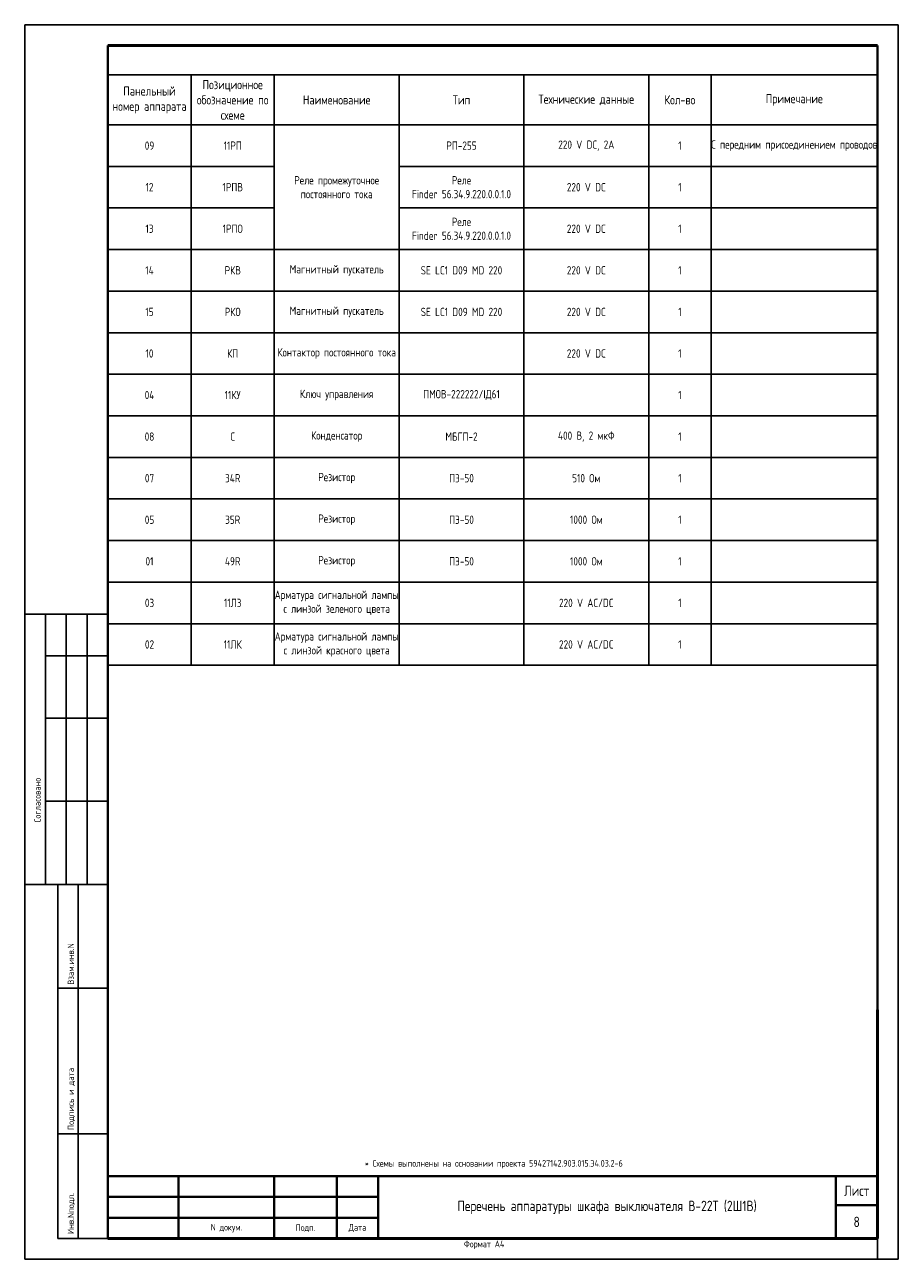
# Model space of a CAD drawing. Header units: millimetres. Extents: x 3972 to 7513, y 1417 to 2199.
# Tile 19 of 19: x 7208 to 7418, y 1779 to 2076. Entities that reach past the tile are written whole.
import ezdxf

# ---------------------------------------------------------------- set-up
doc = ezdxf.new("R2010")
doc.units = ezdxf.units.MM
doc.layers.add('основная 0.5', color=7, linetype='Continuous', lineweight=50)
doc.styles.add('SIMPLEX', font='GOST.ttf', dxfattribs={"height": 5})

msp = doc.modelspace()

# ---------------------------------------------------------------- linework, layer by layer
for p, q in [((7418.44, 2075.56), (7208.44, 2075.56)), ((7208.44, 2075.56), (7208.44, 1778.56)), ((7418.44, 1778.56), (7418.44, 2075.56)), ((7228.44, 2063.47), (7248.44, 2063.47)), ((7248.44, 2063.47), (7268.44, 2063.47)), ((7248.44, 2063.47), (7248.44, 2051.47)), ((7268.44, 2063.47), (7298.44, 2063.47)), ((7268.44, 2063.47), (7268.44, 2051.47)), ((7298.44, 2063.47), (7298.44, 2051.47)), ((7298.44, 2063.47), (7328.44, 2063.47)), ((7328.44, 2063.47), (7358.44, 2063.47)), ((7328.44, 2063.47), (7328.44, 2051.47)), ((7358.44, 2063.47), (7373.44, 2063.47)), ((7358.44, 2063.47), (7358.44, 2051.47)), ((7373.44, 2063.47), (7413.44, 2063.47)), ((7373.44, 2063.47), (7373.44, 2051.47)), ((7228.44, 2051.47), (7413.44, 2051.47)), ((7228.44, 2051.47), (7248.44, 2051.47)), ((7248.44, 2051.47), (7268.44, 2051.47)), ((7248.44, 2051.47), (7248.44, 2041.47)), ((7268.44, 2051.47), (7298.44, 2051.47)), ((7268.44, 2051.47), (7268.44, 2041.47)), ((7298.44, 2051.47), (7298.44, 2041.47)), ((7298.44, 2051.47), (7328.44, 2051.47)), ((7328.44, 2051.47), (7358.44, 2051.47)), ((7328.44, 2051.47), (7328.44, 2041.47)), ((7358.44, 2051.47), (7373.44, 2051.47)), ((7358.44, 2051.47), (7358.44, 2041.47)), ((7373.44, 2051.47), (7413.44, 2051.47)), ((7373.44, 2051.47), (7373.44, 2041.47)), ((7228.44, 2041.47), (7268.44, 2041.47)), ((7248.44, 2041.47), (7248.44, 2031.47)), ((7268.44, 2041.47), (7268.44, 2031.47)), ((7298.44, 2041.47), (7413.44, 2041.47)), ((7298.44, 2041.47), (7298.44, 2031.47)), ((7328.44, 2041.47), (7328.44, 2031.47)), ((7358.44, 2041.47), (7358.44, 2031.47)), ((7373.44, 2041.47), (7373.44, 2031.47)), ((7228.44, 2031.47), (7268.44, 2031.47)), ((7248.44, 2031.47), (7248.44, 2021.47)), ((7268.44, 2031.47), (7268.44, 2021.47)), ((7298.44, 2031.47), (7298.44, 2021.47)), ((7298.44, 2031.47), (7413.44, 2031.47)), ((7328.44, 2031.47), (7328.44, 2021.47)), ((7358.44, 2031.47), (7358.44, 2021.47)), ((7373.44, 2031.47), (7373.44, 2021.47)), ((7228.44, 2021.47), (7413.44, 2021.47)), ((7248.44, 2021.47), (7248.44, 2011.47)), ((7268.44, 2021.47), (7268.44, 2011.47)), ((7298.44, 2021.47), (7298.44, 2011.47)), ((7328.44, 2021.47), (7328.44, 2011.47)), ((7358.44, 2021.47), (7358.44, 2011.47)), ((7373.44, 2021.47), (7373.44, 2011.47)), ((7228.44, 2011.47), (7413.44, 2011.47)), ((7248.44, 2011.47), (7248.44, 2001.47)), ((7268.44, 2011.47), (7268.44, 2001.47)), ((7298.44, 2011.47), (7298.44, 2001.47)), ((7328.44, 2011.47), (7328.44, 2001.47)), ((7358.44, 2011.47), (7358.44, 2001.47)), ((7373.44, 2011.47), (7373.44, 2001.47)), ((7228.44, 2001.47), (7413.44, 2001.47)), ((7248.44, 2001.47), (7248.44, 1991.47)), ((7268.44, 2001.47), (7268.44, 1991.47)), ((7298.44, 2001.47), (7298.44, 1991.47)), ((7328.44, 2001.47), (7328.44, 1991.47)), ((7358.44, 2001.47), (7358.44, 1991.47)), ((7373.44, 2001.47), (7373.44, 1991.47)), ((7228.44, 1991.47), (7413.44, 1991.47)), ((7248.44, 1991.47), (7248.44, 1981.47)), ((7268.44, 1991.47), (7268.44, 1981.47)), ((7298.44, 1991.47), (7298.44, 1981.47)), ((7328.44, 1991.47), (7328.44, 1981.47)), ((7358.44, 1991.47), (7358.44, 1981.47)), ((7373.44, 1991.47), (7373.44, 1981.47)), ((7228.44, 1981.47), (7413.44, 1981.47)), ((7248.44, 1981.47), (7248.44, 1971.47)), ((7268.44, 1981.47), (7268.44, 1971.47)), ((7298.44, 1981.47), (7298.44, 1971.47)), ((7328.44, 1981.47), (7328.44, 1971.47)), ((7358.44, 1981.47), (7358.44, 1971.47)), ((7373.44, 1981.47), (7373.44, 1971.47)), ((7228.44, 1971.47), (7413.44, 1971.47)), ((7248.44, 1971.47), (7248.44, 1961.47)), ((7268.44, 1971.47), (7268.44, 1961.47)), ((7298.44, 1971.47), (7298.44, 1961.47)), ((7328.44, 1971.47), (7328.44, 1961.47)), ((7358.44, 1971.47), (7358.44, 1961.47)), ((7373.44, 1971.47), (7373.44, 1961.47)), ((7228.44, 1961.47), (7413.44, 1961.47)), ((7248.44, 1961.47), (7248.44, 1951.47)), ((7268.44, 1961.47), (7268.44, 1951.47)), ((7298.44, 1961.47), (7298.44, 1951.47)), ((7328.44, 1961.47), (7328.44, 1951.47)), ((7358.44, 1961.47), (7358.44, 1951.47)), ((7373.44, 1961.47), (7373.44, 1951.47)), ((7228.44, 1951.47), (7413.44, 1951.47)), ((7248.44, 1951.47), (7248.44, 1941.47)), ((7268.44, 1951.47), (7268.44, 1941.47)), ((7298.44, 1951.47), (7298.44, 1941.47)), ((7328.44, 1951.47), (7328.44, 1941.47)), ((7358.44, 1951.47), (7358.44, 1941.47)), ((7373.44, 1951.47), (7373.44, 1941.47)), ((7228.44, 1941.47), (7413.44, 1941.47)), ((7248.44, 1941.47), (7248.44, 1931.47)), ((7268.44, 1941.47), (7268.44, 1931.47)), ((7298.44, 1941.47), (7298.44, 1931.47)), ((7328.44, 1941.47), (7328.44, 1931.47)), ((7358.44, 1941.47), (7358.44, 1931.47)), ((7373.44, 1941.47), (7373.44, 1931.47)), ((7228.44, 1933.75), (7208.44, 1933.75)), ((7213.44, 1868.75), (7213.44, 1933.75)), ((7218.44, 1868.75), (7218.44, 1933.75)), ((7223.44, 1868.75), (7223.44, 1933.75)), ((7228.44, 1931.47), (7413.44, 1931.47)), ((7248.44, 1931.47), (7248.44, 1921.47)), ((7268.44, 1931.47), (7268.44, 1921.47)), ((7298.44, 1931.47), (7298.44, 1921.47)), ((7328.44, 1931.47), (7328.44, 1921.47)), ((7358.44, 1931.47), (7358.44, 1921.47)), ((7373.44, 1931.47), (7373.44, 1921.47)), ((7213.44, 1923.75), (7228.44, 1923.75)), ((7228.44, 1921.47), (7413.44, 1921.47)), ((7213.44, 1908.75), (7228.44, 1908.75)), ((7213.44, 1888.75), (7228.44, 1888.75)), ((7208.44, 1868.75), (7228.44, 1868.75)), ((7216.44, 1783.56), (7216.44, 1868.75)), ((7221.31, 1783.56), (7221.31, 1868.75)), ((7216.44, 1843.75), (7228.44, 1843.75)), ((7216.44, 1808.75), (7228.44, 1808.75)), ((7216.44, 1783.56), (7228.44, 1783.56)), ((7413.44, 1778.56), (7413.44, 1783.56)), ((7208.44, 1778.56), (7418.44, 1778.56))]:
    msp.add_line(p, q)
at = {"lineweight": 40}
for p, q in [((7413.44, 2070.56), (7413.44, 1783.56)), ((7228.44, 1798.55), (7293.44, 1798.55)), ((7403.44, 1798.56), (7403.44, 1783.56)), ((7228.44, 1793.55), (7293.44, 1793.55)), ((7403.44, 1791.56), (7413.44, 1791.56)), ((7228.44, 1788.55), (7293.44, 1788.55)), ((7228.44, 1783.56), (7413.44, 1783.56))]:
    msp.add_line(p, q, dxfattribs=at)
at = {"layer": 'основная 0.5', "lineweight": 40}
for p, q in [((7228.44, 1783.56), (7228.44, 2070.56)), ((7245.44, 1783.56), (7245.44, 1798.55)), ((7268.44, 1783.56), (7268.44, 1798.55)), ((7283.44, 1783.56), (7283.44, 1798.55)), ((7293.44, 1783.56), (7293.44, 1798.56)), ((7293.44, 1798.56), (7413.44, 1798.56))]:
    msp.add_line(p, q, dxfattribs=at)
at = {"layer": 'основная 0.5', "color": 0}
for p, q in [((7228.44, 2070.56), (7413.44, 2070.56)), ((7413.44, 1783.56), (7413.44, 1838.56)), ((7228.44, 1783.56), (7413.44, 1783.56))]:
    msp.add_line(p, q, dxfattribs=at)

# ---------------------------------------------------------------- texts
at = {"linetype": 'Continuous', "style": 'SIMPLEX'}
for s, p in [('Согласовано', (7212.27, 1883.62)), ('Взам.инв.N', (7220.27, 1844.62)), ('Подпись и дата', (7220.27, 1809.62)), ('Инв.Nподл.', (7220.27, 1784.62))]:
    msp.add_text(s, height=1.5, rotation=90, dxfattribs=at).set_placement(p)
at = {"attachment_point": 5, "style": 'SIMPLEX'}
for s, insert, char_height, width in [('Панельный номер аппарата', (7238.44, 2057.47), 2.2, 20), ('Позиционное обозначение по схеме', (7258.44, 2057.47), 2.2, 20), ('Наименование', (7283.44, 2057.47), 2.2, 30), ('Тип', (7313.44, 2057.47), 2.2, 30), ('Технические данные', (7343.44, 2057.47), 2.2, 30), ('Кол-во', (7365.94, 2057.47), 2.2, 15), ('Примечание', (7393.44, 2057.47), 2.2, 40), ('С передним присоединением проводов', (7393.44, 2046.47), 2, 40), ('09', (7238.44, 2046.47), 2, 20), ('11РП', (7258.44, 2046.47), 2, 20), ('РП-255', (7313.44, 2046.47), 2, 30), ('220 V DC, 2A', (7343.44, 2046.47), 2, 30), ('1', (7365.94, 2046.47), 2, 15), ('Реле \\PFinder 56.34.9.220.0.0.1.0', (7313.44, 2036.47), 2, 30), ('12', (7238.44, 2036.47), 2, 20), ('1РПВ', (7258.44, 2036.47), 2, 20), ('Реле промежуточное постоянного тока', (7283.44, 2036.47), 2, 30), ('220 V DC', (7343.44, 2036.47), 2, 30), ('1', (7365.94, 2036.47), 2, 15), ('Реле \\PFinder 56.34.9.220.0.0.1.0', (7313.44, 2026.47), 2, 30), ('13', (7238.44, 2026.47), 2, 20), ('1РПО', (7258.44, 2026.47), 2, 20), ('\\pt24;220 V DC', (7343.44, 2026.47), 2, 30), ('1', (7365.94, 2026.47), 2, 15), ('14', (7238.44, 2016.47), 2, 20), ('РКВ', (7258.44, 2016.47), 2, 20), ('Магнитный пускатель', (7283.44, 2016.47), 2, 30), ('SE LC1 D09 MD 220', (7313.44, 2016.47), 2, 30), ('\\pt24;220 V DC', (7343.44, 2016.47), 2, 30), ('1', (7365.94, 2016.47), 2, 15), ('15', (7238.44, 2006.47), 2, 20), ('РКО', (7258.44, 2006.47), 2, 20), ('Магнитный пускатель', (7283.44, 2006.47), 2, 30), ('SE LC1 D09 MD 220', (7313.44, 2006.47), 2, 30), ('1', (7365.94, 2006.47), 2, 15), ('\\pt24;220 V DC', (7343.44, 2006.47), 2, 30), ('Контактор постоянного тока', (7283.44, 1996.47), 2, 30), ('10', (7238.44, 1996.47), 2, 20), ('КП', (7258.44, 1996.47), 2, 20), ('\\pt24;220 V DC', (7343.44, 1996.47), 2, 30), ('1', (7365.94, 1996.47), 2, 15), ('04', (7238.44, 1986.47), 2, 20), ('11КУ', (7258.44, 1986.47), 2, 20), ('Ключ управления', (7283.44, 1986.47), 2, 30), ('ПМОВ-222222/IД61', (7313.44, 1986.47), 2, 30), ('1', (7365.94, 1986.47), 2, 15), ('08', (7238.44, 1976.47), 2, 20), ('С', (7258.44, 1976.47), 2, 20), ('Конденсатор', (7283.44, 1976.47), 2, 30), ('МБГП-2', (7313.44, 1976.47), 2, 30), ('\\pt24;400 В, 2 мкФ', (7343.44, 1976.47), 2, 30), ('1', (7365.94, 1976.47), 2, 15), ('07', (7238.44, 1966.47), 2, 20), ('34R', (7258.44, 1966.47), 2, 20), ('Резистор', (7283.44, 1966.47), 2, 30), ('ПЭ-50', (7313.44, 1966.47), 2, 30), ('\\pt24;510 Ом', (7343.44, 1966.47), 2, 30), ('1', (7365.94, 1966.47), 2, 15), ('05', (7238.44, 1956.47), 2, 20), ('35R', (7258.44, 1956.47), 2, 20), ('Резистор', (7283.44, 1956.47), 2, 30), ('ПЭ-50', (7313.44, 1956.47), 2, 30), ('\\pt24;1000 Ом', (7343.44, 1956.47), 2, 30), ('1', (7365.94, 1956.47), 2, 15), ('01', (7238.44, 1946.47), 2, 20), ('49R', (7258.44, 1946.47), 2, 20), ('Резистор', (7283.44, 1946.47), 2, 30), ('ПЭ-50', (7313.44, 1946.47), 2, 30), ('\\pt24;1000 Ом', (7343.44, 1946.47), 2, 30), ('1', (7365.94, 1946.47), 2, 15), ('Арматура сигнальной лампы с линзой зеленого цвета', (7283.44, 1936.47), 2, 30), ('03', (7238.44, 1936.47), 2, 20), ('11ЛЗ', (7258.44, 1936.47), 2, 20), ('220 V AC/DC', (7343.44, 1936.47), 2, 30), ('1', (7365.94, 1936.47), 2, 15), ('Арматура сигнальной лампы с линзой красного цвета', (7283.44, 1926.47), 2, 30), ('02', (7238.44, 1926.47), 2, 20), ('11ЛК', (7258.44, 1926.47), 2, 20), ('220 V AC/DC', (7343.44, 1926.47), 2, 30), ('1', (7365.94, 1926.47), 2, 15)]:
    msp.add_mtext(s, dxfattribs=dict(at, insert=insert, char_height=char_height, width=width))
at = {"lineweight": 35, "attachment_point": 5, "line_spacing_factor": 0.8, "style": 'SIMPLEX'}
for s, insert, char_height, width in [('\\pi-4.8,l6.4,t6.4;*^IСхемы выполнены на основании проекта 59427142.903.015.Э4.03.2-6', (7320.41, 1801.43), 1.6, 185), ('Лист', (7408.44, 1795.06), 2.5, 10), ('Перечень аппаратуры шкафа выключателя В-22Т (2Ш1В)', (7348.44, 1791.06), 2.5, 110), ('8', (7408.44, 1787.56), 2.5, 10), ('N докум.', (7256.94, 1786.06), 1.6, 23), ('Подп.', (7275.94, 1786.06), 1.6, 15), ('Дата', (7288.44, 1786.06), 1.6, 10)]:
    msp.add_mtext(s, dxfattribs=dict(at, insert=insert, char_height=char_height, width=width))
at = {"lineweight": 30, "insert": (7314.04, 1783.04), "char_height": 1.6, "attachment_point": 1, "style": 'SIMPLEX'}
msp.add_mtext_dynamic_manual_height_columns('Формат А4', width=45.8537, gutter_width=12.5, heights=[0], dxfattribs=at)

doc.saveas('drawing.dxf')
